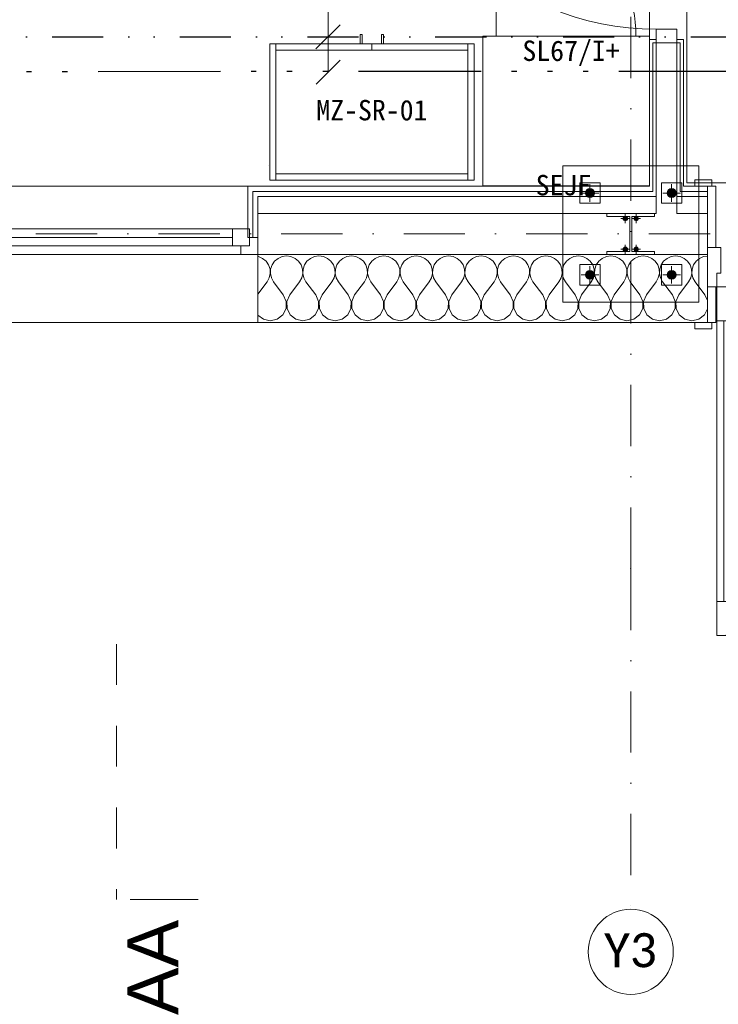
# Model space of a CAD drawing. Header units: centimetres. Extents: x -9388 to 91680, y -1419244 to 50347.
# Tile 67 of 183: x 40179 to 42231, y -712802 to -709911. Entities that reach past the tile are written whole.
import ezdxf
from ezdxf.enums import TextEntityAlignment as Align

# ---------------------------------------------------------------- set-up
doc = ezdxf.new("R2010")
doc.units = ezdxf.units.CM
for name, pattern in [('CENTER', [2, 1.25, -0.25, 0.25, -0.25]), ('ISO14W100', [25.5, 12, -3, 0.5, -3, 0.5, -3, 0.5, -3]), ('KOPISTO BUDYNEK C 09.10.12-PW_WODA$0$DIVIDE', [1.25, 0.5, -0.25, 0, -0.25, 0, -0.25]), ('Kropki i Kreski', [360, 180, -90, 0, -90]), ('Przerywana', [240, 120, -120])]:
    doc.linetypes.add(name, pattern=pattern)
for name, color, linetype in [('! Strefy Powierzchnie', 7, 'Continuous'), ('Drzwi ArchiCAD', 7, 'Continuous'), ('Okna ArchiCADa', 7, 'Continuous'), ('Osie', 7, 'Continuous'), ('Przekroje', 7, 'Continuous')]:
    doc.layers.add(name, color=color, linetype=linetype)
for name, color, linetype, lineweight, true_color in [('! słupy stalowe_Nr_pióra__232', 7, 'Continuous', 13, 0x24a2ff), ('Q_Działka cyrkulacyjna', 7, 'ISO14W100', 30, 0xffc000), ('Q_Działka wody ciepłej', 6, 'KOPISTO BUDYNEK C 09.10.12-PW_WODA$0$DIVIDE', 30, 0xff00ff)]:
    doc.layers.add(name, color=color, linetype=linetype, lineweight=lineweight, true_color=true_color)
for name, color, linetype, lineweight in [('! słupy stalowe_Nr_pióra__7', 7, 'Continuous', 13), ('Drzwi ArchiCAD_Nr_pióra__1', 7, 'Continuous', 13), ('Drzwi ArchiCAD_Nr_pióra__23', 7, 'Continuous', 15), ('Drzwi ArchiCAD_Nr_pióra__3', 7, 'Continuous', 13), ('Drzwi ArchiCAD_Nr_pióra__41', 7, 'Continuous', 15), ('Okna ArchiCADa_Nr_pióra__23', 7, 'Continuous', 15), ('Okna ArchiCADa_Nr_pióra__3', 7, 'Continuous', 13), ('Okna ArchiCADa_Nr_pióra__41', 7, 'Continuous', 15), ('Osie_Nr_pióra__1', 7, 'Continuous', 13), ('Osie_Nr_pióra__4', 7, 'Continuous', 13), ('Osie_Nr_pióra__7', 7, 'Continuous', 13), ('Przekroje_Nr_pióra__5', 7, 'Continuous', 13), ('Q_opisy_średnice_woda', 3, 'Continuous', 9), ('Q_podkład', 8, 'Continuous', 9), ('Wnętrze - umeblowanie_Nr_pióra__1', 7, 'Continuous', 13), ('Wnętrze - umeblowanie_Nr_pióra__101', 7, 'Continuous', 5), ('Ściany wewnętrzne_Nr_pióra__1', 7, 'Continuous', 13), ('Ściany wewnętrzne_Nr_pióra__41', 7, 'Continuous', 15), ('Ściany zewnętrzne_Nr_pióra__1', 7, 'Continuous', 13), ('Ściany zewnętrzne_Nr_pióra__174', 7, 'Continuous', 5), ('Ściany zewnętrzne_Nr_pióra__41', 7, 'Continuous', 15)]:
    doc.layers.add(name, color=color, linetype=linetype, lineweight=lineweight)
doc.styles.add('GENERATED_STYLE_2', font='arial.ttf')
doc.styles.add('GENERATED_STYLE_3', font='calibri.ttf')

# ---------------------------------------------------------------- blocks, each defined once
blk = doc.blocks.new('Standardowy znacznik siatki')
at = {"layer": 'Osie_Nr_pióra__4', "linetype": 'Kropki i Kreski'}
blk.add_line((1000, 0), (17990.8, 0), dxfattribs=at)
at = {"layer": 'Osie_Nr_pióra__1', "style": 'GENERATED_STYLE_3'}
for tag, p in [('AC_MarkerText_1_0', (-125, 4.9)), ('AC_MarkerText_1_1', (19115.8, 4.9))]:
    blk.add_attdef(tag, text='', height=100, rotation=360, dxfattribs=at).set_placement(p, align=Align.MIDDLE_CENTER)
blk = doc.blocks.new('Standardowy znacznik siatki_6')
at = {"layer": 'Osie_Nr_pióra__4', "linetype": 'Kropki i Kreski'}
for q in [(0, 0), (12138.2, 0)]:
    blk.add_line((1000, 0), q, dxfattribs=at)
blk.add_point((1000, 0), dxfattribs=at)
blk.add_point((1000, 0), dxfattribs=at)
at = {"layer": 'Osie_Nr_pióra__7', "linetype": 'Continuous'}
blk.add_circle((-125, 0), 125, dxfattribs=at)
at = {"layer": 'Osie_Nr_pióra__1', "style": 'GENERATED_STYLE_3'}
for tag, p in [('AC_MarkerText_1_0', (-125, 4.9)), ('AC_MarkerText_1_1', (13263.2, 4.9))]:
    blk.add_attdef(tag, text='', height=100, rotation=270, dxfattribs=at).set_placement(p, align=Align.MIDDLE_CENTER)
blk = doc.blocks.new('Płaszczyzna odcinająca_2', base_point=(40808, -700499.7))
at = {"layer": 'Przekroje_Nr_pióra__5', "linetype": 'Przerywana'}
blk.add_line((38334.8, -712539.4), (38183.9, -713274), dxfattribs=at)
at = {"layer": 'Przekroje_Nr_pióra__5', "linetype": 'Continuous'}
blk.add_line((38223.1, -713282.1), (38419, -713322.3), dxfattribs=at)
at = {"layer": 'Przekroje_Nr_pióra__5', "insert": (38349.5, -713369.3), "char_height": 150, "attachment_point": 9, "rotation": 78.3916, "style": 'GENERATED_STYLE_3'}
blk.add_mtext('\\A1;{\\fArial|b0|i0|c238|p38;AA}', dxfattribs=at)
blk = doc.blocks.new('Okno 19')
at = {"layer": 'Okna ArchiCADa_Nr_pióra__23', "color": 8, "linetype": 'Continuous'}
for p, q in [((-450, 0), (-425, 0)), ((-425, 25), (-375, 25)), ((-425, -25), (-425, 25)), ((-425, 0), (-425, -25)), ((-375, 25), (-375, -25)), ((-375, 25), (375, 25)), ((-375, 0), (375, 0)), ((375, -25), (375, 25)), ((375, 25), (425, 25)), ((425, 25), (425, -25)), ((425, -25), (425, 0)), ((425, 0), (450, 0)), ((-425, -25), (-400, -25)), ((-375, -25), (-425, -25)), ((-400, -25), (-400, -50)), ((375, -25), (-375, -25)), ((425, -25), (375, -25)), ((400, -50), (400, -25)), ((400, -25), (425, -25)), ((-400, -50), (-450, -50)), ((450, -50), (400, -50))]:
    blk.add_line(p, q, dxfattribs=at)
at = {"layer": 'Okna ArchiCADa_Nr_pióra__3', "color": 8, "linetype": 'Continuous'}
for p, q in [((-420, 150), (420, 150)), ((-375, 25), (375, 25)), ((400, -50), (-400, -50)), ((-450, -250), (450, -250))]:
    blk.add_line(p, q, dxfattribs=at)
at = {"layer": 'Okna ArchiCADa_Nr_pióra__41', "color": 8, "linetype": 'Continuous'}
for p, q in [((-450, -50), (-450, 0)), ((450, -50), (450, 0))]:
    blk.add_line(p, q, dxfattribs=at)
blk = doc.blocks.new('Drzwi 19')
at = {"layer": 'Drzwi ArchiCAD_Nr_pióra__1', "color": 8, "linetype": 'Continuous'}
for p, q in [((-540, -265), (-540, -215)), ((540, -265), (540, -215)), ((-540, -280), (-540, -265)), ((-540, -295), (-540, -280)), ((540, -280), (540, -265)), ((540, -295), (540, -280)), ((-540, -295), (-577, -295)), ((540, -295), (577, -295))]:
    blk.add_line(p, q, dxfattribs=at)
at = {"layer": 'Drzwi ArchiCAD_Nr_pióra__23', "color": 8, "linetype": 'Continuous'}
for p, q in [((-512, 0), (-540, 0)), ((-540, 0), (-540, -115)), ((-512, -40), (-512, 0)), ((540, 0), (512, 0)), ((512, 0), (512, -40)), ((540, -115), (540, 0)), ((-500, -40), (-512, -40)), ((-500, -115), (-500, -40)), ((512, -40), (500, -40)), ((500, -40), (500, -115)), ((-540, -115), (-500, -115)), ((500, -115), (540, -115))]:
    blk.add_line(p, q, dxfattribs=at)
at = {"layer": 'Drzwi ArchiCAD_Nr_pióra__3', "color": 8, "linetype": 'Continuous'}
for p, q in [((472, 924), (472, 1024)), ((472, 1024), (512, 1024)), ((512, 1024), (512, 924)), ((472, 924), (492, 924)), ((472, 100), (472, 924)), ((512, 924), (472, 924)), ((492, 924), (512, 924)), ((492, 100), (492, 924)), ((492, 924), (492, 100)), ((492, 924), (492, 100)), ((512, 924), (512, 100)), ((-527, 124), (-577, 124)), ((-577, 124), (-577, 105)), ((-527, 105), (-527, 124)), ((577, 124), (527, 124)), ((527, 124), (527, 105)), ((577, 105), (577, 124)), ((-577, 105), (-527, 105)), ((-515, 105), (-540, 105)), ((-540, 105), (-540, 0)), ((-515, 0), (-515, 105)), ((492, 100), (472, 100)), ((472, 0), (472, 100)), ((472, 100), (512, 100)), ((512, 100), (492, 100)), ((512, 100), (512, 0)), ((540, 105), (515, 105)), ((515, 105), (515, 0)), ((527, 105), (577, 105)), ((540, 0), (540, 105)), ((-540, 0), (-515, 0)), ((512, 0), (472, 0)), ((515, 0), (540, 0)), ((-515, -115), (-540, -115)), ((-540, -115), (-540, -295)), ((-515, -295), (-515, -115)), ((540, -115), (515, -115)), ((515, -115), (515, -295)), ((540, -295), (540, -115)), ((-527, -295), (-577, -295)), ((-577, -295), (-577, -314)), ((-577, -314), (-527, -314)), ((-540, -295), (-515, -295)), ((-527, -314), (-527, -295)), ((515, -295), (540, -295)), ((577, -295), (527, -295)), ((527, -295), (527, -314)), ((527, -314), (577, -314)), ((577, -314), (577, -295))]:
    blk.add_line(p, q, dxfattribs=at)
blk.add_arc((512, 0), 1024, 90, 180, dxfattribs=at)
at = {"layer": 'Drzwi ArchiCAD_Nr_pióra__41', "color": 8, "linetype": 'Continuous'}
for p, q in [((-540, 105), (-577, 105)), ((-540, 0), (-540, 105)), ((540, 0), (540, 105)), ((540, 105), (577, 105)), ((-540, -95), (-540, 0)), ((540, -95), (540, 0)), ((-540, -115), (-540, -95)), ((-540, -215), (-540, -115)), ((540, -115), (540, -95)), ((540, -215), (540, -115))]:
    blk.add_line(p, q, dxfattribs=at)
blk = doc.blocks.new('Drzwi 19_9')
at = {"layer": 'Drzwi ArchiCAD_Nr_pióra__23', "color": 8, "linetype": 'Continuous'}
for p, q in [((-400, 0), (-440, 0)), ((-440, 0), (-440, -60)), ((-400, -60), (-400, 0)), ((440, 0), (400, 0)), ((400, 0), (400, -60)), ((440, -60), (440, 0)), ((-440, -60), (-400, -60)), ((400, -60), (440, -60))]:
    blk.add_line(p, q, dxfattribs=at)
at = {"layer": 'Drzwi ArchiCAD_Nr_pióra__3', "color": 8, "linetype": 'Continuous'}
for p, q in [((360, 0), (360, 800)), ((360, 800), (400, 800)), ((400, 800), (400, 0)), ((400, 0), (360, 0))]:
    blk.add_line(p, q, dxfattribs=at)
blk.add_arc((400, 0), 800, 90, 180, dxfattribs=at)
at = {"layer": 'Drzwi ArchiCAD_Nr_pióra__41', "color": 8, "linetype": 'Continuous'}
for p, q in [((-440, -60), (-440, 0)), ((440, -60), (440, 0))]:
    blk.add_line(p, q, dxfattribs=at)
blk = doc.blocks.new('PAB.01_RZUT PRZYZIEMIA')
at = {"layer": '! słupy stalowe_Nr_pióra__7', "linetype": 'Continuous'}
for points in [[(41867, -710420.3, 1), (41841, -710420.3, 1)], [(41867, -710420.3, 1), (41841, -710420.3, 1)], [(42107, -710420.3, 1), (42081, -710420.3, 1)], [(42107, -710420.3, 1), (42081, -710420.3, 1)], [(41964.5, -710495.3, 1), (41951.5, -710495.3, 1)], [(41964.5, -710495.3, 1), (41951.5, -710495.3, 1)], [(41996.5, -710495.3, 1), (41983.5, -710495.3, 1)], [(41996.5, -710495.3, 1), (41983.5, -710495.3, 1)], [(41964.5, -710585.3, 1), (41951.5, -710585.3, 1)], [(41964.5, -710585.3, 1), (41951.5, -710585.3, 1)], [(41996.5, -710585.3, 1), (41983.5, -710585.3, 1)], [(41996.5, -710585.3, 1), (41983.5, -710585.3, 1)], [(41867, -710660.3, 1), (41841, -710660.3, 1)], [(41867, -710660.3, 1), (41841, -710660.3, 1)], [(42107, -710660.3, 1), (42081, -710660.3, 1)], [(42107, -710660.3, 1), (42081, -710660.3, 1)]]:
    blk.add_hatch(color=8, dxfattribs=at).paths.add_polyline_path(points)
at = {"layer": '! Strefy Powierzchnie', "color": 8, "linetype": 'Continuous', "lineweight": 0, "flags": 128}
for points in [[(42139, -704614.2), (42139, -710390.3), (43599, -710390.3), (43599, -708777.6), (43504, -708777.6), (43504, -708187.3), (43504, -706869.3), (43504, -706759.3), (45374, -706759.3), (45374, -704614.2)], [(39509, -707968.4), (39509, -710400.3), (42029, -710400.3), (42029, -708999.7), (41158.5, -708999.3), (41159, -707969.2)]]:
    blk.add_lwpolyline(points, close=True, dxfattribs=at)
at = {"layer": '! słupy stalowe_Nr_pióra__232', "color": 8, "linetype": 'Continuous'}
for p, q in [((40910.6, -710340.3), (40910.7, -710340.3)), ((41774, -710340.3), (41774.1, -710340.3)), ((42174, -710340.3), (41774, -710340.3)), ((41774, -710340.3), (41774, -710740.3)), ((42174, -710740.3), (42174, -710340.3)), ((41884, -710390.3), (41824, -710390.3)), ((41824, -710390.3), (41824, -710450.3)), ((41884, -710450.3), (41884, -710390.3)), ((42124, -710390.3), (42064, -710390.3)), ((42064, -710390.3), (42064, -710450.3)), ((42124, -710450.3), (42124, -710390.3)), ((41842.9, -710415.5), (41842, -710420)), ((41842.9, -710415.7), (41842, -710420.3)), ((41842, -710420), (41842, -710425.3)), ((41842, -710420.3), (41842.9, -710424.9)), ((41845.5, -710411.6), (41842.9, -710415.5)), ((41845.5, -710411.8), (41842.9, -710415.7)), ((41849.4, -710409), (41845.5, -710411.6)), ((41849.4, -710409.2), (41845.5, -710411.8)), ((41854, -710408), (41849.4, -710409)), ((41854, -710408.3), (41849.4, -710409.2)), ((41858.6, -710409), (41854, -710408)), ((41858.6, -710409.2), (41854, -710408.3)), ((41854, -710420.3), (41854.1, -710420.3)), ((41854, -710420.3), (41854.1, -710420.3)), ((41854, -710420.3), (41854.1, -710420.3)), ((41854, -710420.3), (41854.1, -710420.3)), ((41862.5, -710411.6), (41858.6, -710409)), ((41862.5, -710411.8), (41858.6, -710409.2)), ((41865.1, -710415.5), (41862.5, -710411.6)), ((41865.1, -710415.7), (41862.5, -710411.8)), ((41866, -710420), (41865.1, -710415.5)), ((41866, -710420.3), (41865.1, -710415.7)), ((41865.1, -710424.9), (41866, -710420.3)), ((41866, -710425.3), (41866, -710420)), ((41974, -710410.3), (41974.1, -710410.3)), ((41974, -710410.3), (41974.1, -710410.3)), ((42082.9, -710415.5), (42082, -710420)), ((42082.9, -710415.7), (42082, -710420.3)), ((42082, -710420), (42082, -710425.3)), ((42082, -710420.3), (42082.9, -710424.9)), ((42085.5, -710411.6), (42082.9, -710415.5)), ((42085.5, -710411.8), (42082.9, -710415.7)), ((42089.4, -710409), (42085.5, -710411.6)), ((42089.4, -710409.2), (42085.5, -710411.8)), ((42094, -710408), (42089.4, -710409)), ((42094, -710408.3), (42089.4, -710409.2)), ((42098.6, -710409), (42094, -710408)), ((42098.6, -710409.2), (42094, -710408.3)), ((42094, -710420.3), (42094.1, -710420.3)), ((42094, -710420.3), (42094.1, -710420.3)), ((42102.5, -710411.6), (42098.6, -710409)), ((42102.5, -710411.8), (42098.6, -710409.2)), ((42105.1, -710415.5), (42102.5, -710411.6)), ((42105.1, -710415.7), (42102.5, -710411.8)), ((42106, -710420), (42105.1, -710415.5)), ((42106, -710420.3), (42105.1, -710415.7)), ((42105.1, -710424.9), (42106, -710420.3)), ((42106, -710425.3), (42106, -710420)), ((41824, -710450.3), (41884, -710450.3)), ((41842.9, -710424.9), (41845.5, -710428.8)), ((41845.5, -710428.8), (41849.4, -710431.4)), ((41849.4, -710431.4), (41854, -710432.3)), ((41854, -710432.3), (41858.6, -710431.4)), ((41858.6, -710431.4), (41862.5, -710428.8)), ((41862.5, -710428.8), (41865.1, -710424.9)), ((42064, -710450.3), (42124, -710450.3)), ((42082.9, -710424.9), (42085.5, -710428.8)), ((42085.5, -710428.8), (42089.4, -710431.4)), ((42089.4, -710431.4), (42094, -710432.3)), ((42094, -710432.3), (42098.6, -710431.4)), ((42098.6, -710431.4), (42102.5, -710428.8)), ((42102.5, -710428.8), (42105.1, -710424.9)), ((41884, -710630.3), (41824, -710630.3)), ((41824, -710630.3), (41824, -710690.3)), ((41845.5, -710651.3), (41842.9, -710655.2)), ((41849.4, -710648.7), (41845.5, -710651.3)), ((41854, -710647.8), (41849.4, -710648.7)), ((41858.6, -710648.7), (41854, -710647.8)), ((41862.5, -710651.3), (41858.6, -710648.7)), ((41865.1, -710655.2), (41862.5, -710651.3)), ((41884, -710690.3), (41884, -710630.3)), ((42124, -710630.3), (42064, -710630.3)), ((42064, -710630.3), (42064, -710690.3)), ((42085.5, -710651.3), (42082.9, -710655.2)), ((42089.4, -710648.7), (42085.5, -710651.3)), ((42094, -710647.8), (42089.4, -710648.7)), ((42098.6, -710648.7), (42094, -710647.8)), ((42102.5, -710651.3), (42098.6, -710648.7)), ((42105.1, -710655.2), (42102.5, -710651.3)), ((42124, -710690.3), (42124, -710630.3)), ((41842.9, -710655.2), (41842, -710659.8)), ((41842, -710655.3), (41842, -710660)), ((41842, -710659.8), (41842.9, -710664.4)), ((41842.9, -710664.4), (41842, -710659.8)), ((41842, -710660), (41842.9, -710664.6)), ((41842.9, -710664.4), (41845.5, -710668.3)), ((41842.9, -710664.6), (41845.5, -710668.5)), ((41845.5, -710668.3), (41849.4, -710670.9)), ((41845.5, -710668.5), (41849.4, -710671.1)), ((41849.4, -710670.9), (41854, -710671.8)), ((41849.4, -710671.1), (41854, -710672)), ((41854, -710660.3), (41854.1, -710660.3)), ((41854, -710660.3), (41854.1, -710660.3)), ((41854, -710671.8), (41858.6, -710670.9)), ((41854, -710672), (41858.6, -710671.1)), ((41858.6, -710670.9), (41862.5, -710668.3)), ((41858.6, -710671.1), (41862.5, -710668.5)), ((41862.5, -710668.3), (41865.1, -710664.4)), ((41862.5, -710668.5), (41865.1, -710664.6)), ((41866, -710659.8), (41865.1, -710655.2)), ((41865.1, -710664.4), (41866, -710659.8)), ((41865.1, -710664.6), (41866, -710660)), ((41866, -710660), (41866, -710655.3)), ((42082.9, -710655.2), (42082, -710659.8)), ((42082, -710655.3), (42082, -710660)), ((42082, -710659.8), (42082.9, -710664.4)), ((42082.9, -710664.4), (42082, -710659.8)), ((42082, -710660), (42082.9, -710664.6)), ((42082.9, -710664.4), (42085.5, -710668.3)), ((42085.5, -710668.3), (42082.9, -710664.4)), ((42082.9, -710664.6), (42085.5, -710668.5)), ((42085.5, -710668.3), (42089.4, -710670.9)), ((42085.5, -710668.5), (42089.4, -710671.1)), ((42089.4, -710670.9), (42094, -710671.8)), ((42089.4, -710671.1), (42094, -710672)), ((42094, -710671.8), (42098.6, -710670.9)), ((42094, -710672), (42098.6, -710671.1)), ((42098.6, -710670.9), (42102.5, -710668.3)), ((42098.6, -710671.1), (42102.5, -710668.5)), ((42102.5, -710668.3), (42105.1, -710664.4)), ((42102.5, -710668.5), (42105.1, -710664.6)), ((42106, -710659.8), (42105.1, -710655.2)), ((42105.1, -710664.4), (42106, -710659.8)), ((42105.1, -710664.6), (42106, -710660)), ((42106, -710660), (42106, -710655.3)), ((41824, -710690.3), (41884, -710690.3)), ((42064, -710690.3), (42124, -710690.3)), ((41774, -710740.3), (41774.1, -710740.3)), ((41774, -710740.3), (41774.1, -710740.3)), ((41774, -710740.3), (41774.1, -710740.3)), ((41774, -710740.3), (42174, -710740.3)), ((42174, -710740.3), (42174.1, -710740.3)), ((42174, -710740.3), (42174.1, -710740.3))]:
    blk.add_line(p, q, dxfattribs=at)
at = {"layer": '! słupy stalowe_Nr_pióra__232', "color": 8, "linetype": 'CENTER'}
for p, q in [((41854, -710446.3), (41854, -710394.3)), ((42094, -710446.3), (42094, -710394.3)), ((41828, -710420.3), (41880, -710420.3)), ((42068, -710420.3), (42120, -710420.3)), ((41945, -710495.3), (41971, -710495.3)), ((41958, -710508.3), (41958, -710482.3)), ((41977, -710495.3), (42003, -710495.3)), ((41990, -710508.3), (41990, -710482.3)), ((41945, -710585.3), (41971, -710585.3)), ((41958, -710598.3), (41958, -710572.3)), ((41977, -710585.3), (42003, -710585.3)), ((41990, -710598.3), (41990, -710572.3)), ((41854, -710686.3), (41854, -710634.3)), ((42094, -710686.3), (42094, -710634.3)), ((41828, -710660.3), (41880, -710660.3)), ((42068, -710660.3), (42120, -710660.3))]:
    blk.add_line(p, q, dxfattribs=at)
at = {"layer": '! słupy stalowe_Nr_pióra__232', "color": 8, "linetype": 'Continuous', "flags": 128}
blk.add_lwpolyline([(42044, -710600.4), (41904, -710600.4), (41904, -710591.9), (41971.3, -710591.9), (41971.3, -710488.9), (41904, -710488.9), (41904, -710480.4), (42044, -710480.4), (42044, -710488.9), (41976.8, -710488.9), (41976.8, -710591.9), (42044, -710591.9)], close=True, dxfattribs=at)
at = {"layer": '! słupy stalowe_Nr_pióra__232', "color": 8, "linetype": 'Continuous'}
for centre, radius in [((41854, -710420.3), 13), ((42094, -710420.3), 13), ((41958, -710495.3), 6.5), ((41990, -710495.3), 6.5), ((41958, -710585.3), 6.5), ((41990, -710585.3), 6.5), ((41854, -710660.3), 13), ((42094, -710660.3), 13)]:
    blk.add_circle(centre, radius, dxfattribs=at)
at = {"layer": 'Wnętrze - umeblowanie_Nr_pióra__101', "color": 8, "linetype": 'Continuous'}
for p, q in [((41495.6, -710364.3), (40931.6, -710364.3)), ((41513.6, -710382.3), (40913.6, -710382.3))]:
    blk.add_line(p, q, dxfattribs=at)
at = {"layer": 'Wnętrze - umeblowanie_Nr_pióra__101', "color": 8, "linetype": 'Continuous', "flags": 128}
blk.add_lwpolyline([(41579, -709959.3), (41579, -709549.3, -0.414214), (41989, -709959.3)], format="xyb", dxfattribs=at)
for points in [[(41185.2, -709982.3), (41185.2, -709954.4), (41179.2, -709954.4), (41179.2, -709982.3)], [(41241.9, -709982.3), (41241.9, -709954.4), (41248, -709954.4), (41248, -709982.3)], [(41539, -710399.3), (42029, -710399.3), (42029, -709959.3), (41539, -709959.3)], [(40913.6, -710382.3), (40913.6, -709982.3), (40931.6, -709982.3), (40931.6, -710382.3)], [(41213.6, -710000.3), (40931.6, -710000.3), (40931.6, -709982.3), (41213.6, -709982.3)], [(41495.6, -710000.3), (41213.6, -710000.3), (41213.6, -709982.3), (41495.6, -709982.3)], [(41495.6, -710382.3), (41495.6, -709982.3), (41513.6, -709982.3), (41513.6, -710382.3)]]:
    blk.add_lwpolyline(points, close=True, dxfattribs=at)
at = {"layer": 'Ściany wewnętrzne_Nr_pióra__1', "color": 8, "linetype": 'Continuous'}
for p, q in [((42049, -709969.3), (42029, -709969.3)), ((42029, -709979.3), (42029, -709969.3)), ((42039, -709979.3), (42039, -710400.3)), ((42039, -709979.3), (42049, -709979.3)), ((42049, -709979.3), (42049, -709969.3)), ((42109, -709969.3), (42129, -709969.3)), ((42109, -709979.3), (42109, -709969.3)), ((42119, -709979.3), (42109, -709979.3)), ((42119, -710400.3), (42119, -709979.3)), ((42129, -709979.3), (42129, -709969.3))]:
    blk.add_line(p, q, dxfattribs=at)
at = {"layer": 'Ściany wewnętrzne_Nr_pióra__1', "color": 8, "linetype": 'Continuous', "flags": 128}
for points in [[(42029, -709979.3), (42029, -710400.3)], [(42129, -710400.3), (42129, -709979.3)]]:
    blk.add_lwpolyline(points, dxfattribs=at)
at = {"layer": 'Ściany wewnętrzne_Nr_pióra__41', "color": 8, "linetype": 'Continuous'}
for p, q in [((42049, -709979.3), (42049, -710400.3)), ((42109, -709979.3), (42049, -709979.3)), ((42109, -710400.3), (42109, -709979.3))]:
    blk.add_line(p, q, dxfattribs=at)
at = {"layer": 'Ściany zewnętrzne_Nr_pióra__1', "color": 8, "linetype": 'Continuous'}
for p, q in [((40849, -710550.3), (40849, -710400.3)), ((40879, -710400.3), (40849, -710400.3)), ((42039, -710400.3), (42039, -710415.3)), ((42119, -710415.3), (42119, -710400.3)), ((42199, -710400.3), (42162, -710400.3)), ((42199, -710400.3), (42199, -710415.3)), ((42199, -710400.3), (42199, -710415.3)), ((42199, -710415.3), (42199, -710430.3)), ((42199, -710415.3), (42199, -710430.3)), ((42199, -710430.3), (42199, -710480.3)), ((42199, -710430.3), (42199, -710480.3)), ((40864, -710550.3), (40849, -710550.3)), ((40879, -710550.3), (40864, -710550.3))]:
    blk.add_line(p, q, dxfattribs=at)
at = {"layer": 'Ściany zewnętrzne_Nr_pióra__1', "color": 8, "linetype": 'Continuous', "flags": 128}
for points in [[(42029, -710400.3), (40879, -710400.3)], [(42199, -710400.3), (42129, -710400.3)]]:
    blk.add_lwpolyline(points, dxfattribs=at)
at = {"layer": 'Ściany zewnętrzne_Nr_pióra__174', "color": 8, "linetype": 'Continuous'}
for p, q in [((40880.6, -710606.9), (40879, -710606.6)), ((40892.7, -710612.2), (40880.6, -710606.9)), ((40902.8, -710620.5), (40892.7, -710612.2)), ((40910.2, -710631.4), (40902.8, -710620.5)), ((40927.7, -710620.5), (40920.3, -710631.4)), ((40937.8, -710612.2), (40927.7, -710620.5)), ((40949.8, -710606.9), (40937.8, -710612.2)), ((40962.9, -710605), (40949.8, -710606.9)), ((40975.9, -710606.9), (40962.9, -710605)), ((40987.9, -710612.2), (40975.9, -710606.9)), ((40998, -710620.5), (40987.9, -710612.2)), ((41005.4, -710631.4), (40998, -710620.5)), ((41022.9, -710620.5), (41015.5, -710631.4)), ((41033.1, -710612.2), (41022.9, -710620.5)), ((41045.1, -710606.9), (41033.1, -710612.2)), ((41058.1, -710605), (41045.1, -710606.9)), ((41071.1, -710606.9), (41058.1, -710605)), ((41083.1, -710612.2), (41071.1, -710606.9)), ((41093.2, -710620.5), (41083.1, -710612.2)), ((41100.7, -710631.4), (41093.2, -710620.5)), ((41118.2, -710620.5), (41110.7, -710631.4)), ((41128.3, -710612.2), (41118.2, -710620.5)), ((41140.3, -710606.9), (41128.3, -710612.2)), ((41153.3, -710605), (41140.3, -710606.9)), ((41166.3, -710606.9), (41153.3, -710605)), ((41178.4, -710612.2), (41166.3, -710606.9)), ((41188.5, -710620.5), (41178.4, -710612.2)), ((41195.9, -710631.4), (41188.5, -710620.5)), ((41213.4, -710620.5), (41206, -710631.4)), ((41223.5, -710612.2), (41213.4, -710620.5)), ((41235.6, -710606.9), (41223.5, -710612.2)), ((41248.6, -710605), (41235.6, -710606.9)), ((41261.6, -710606.9), (41248.6, -710605)), ((41273.6, -710612.2), (41261.6, -710606.9)), ((41283.7, -710620.5), (41273.6, -710612.2)), ((41291.2, -710631.4), (41283.7, -710620.5)), ((41308.7, -710620.5), (41301.2, -710631.4)), ((41318.8, -710612.2), (41308.7, -710620.5)), ((41330.8, -710606.9), (41318.8, -710612.2)), ((41343.8, -710605), (41330.8, -710606.9)), ((41356.8, -710606.9), (41343.8, -710605)), ((41368.8, -710612.2), (41356.8, -710606.9)), ((41379, -710620.5), (41368.8, -710612.2)), ((41386.4, -710631.4), (41379, -710620.5)), ((41403.9, -710620.5), (41396.5, -710631.4)), ((41414, -710612.2), (41403.9, -710620.5)), ((41426, -710606.9), (41414, -710612.2)), ((41439, -710605), (41426, -710606.9)), ((41452.1, -710606.9), (41439, -710605)), ((41464.1, -710612.2), (41452.1, -710606.9)), ((41474.2, -710620.5), (41464.1, -710612.2)), ((41481.6, -710631.4), (41474.2, -710620.5)), ((41499.1, -710620.5), (41491.7, -710631.4)), ((41509.2, -710612.2), (41499.1, -710620.5)), ((41521.3, -710606.9), (41509.2, -710612.2)), ((41534.3, -710605), (41521.3, -710606.9)), ((41547.3, -710606.9), (41534.3, -710605)), ((41559.3, -710612.2), (41547.3, -710606.9)), ((41569.4, -710620.5), (41559.3, -710612.2)), ((41576.9, -710631.4), (41569.4, -710620.5)), ((41594.4, -710620.5), (41586.9, -710631.4)), ((41604.5, -710612.2), (41594.4, -710620.5)), ((41616.5, -710606.9), (41604.5, -710612.2)), ((41629.5, -710605), (41616.5, -710606.9)), ((41642.5, -710606.9), (41629.5, -710605)), ((41654.6, -710612.2), (41642.5, -710606.9)), ((41664.7, -710620.5), (41654.6, -710612.2)), ((41672.1, -710631.4), (41664.7, -710620.5)), ((41689.6, -710620.5), (41682.2, -710631.4)), ((41699.7, -710612.2), (41689.6, -710620.5)), ((41711.7, -710606.9), (41699.7, -710612.2)), ((41724.8, -710605), (41711.7, -710606.9)), ((41737.8, -710606.9), (41724.8, -710605)), ((41749.8, -710612.2), (41737.8, -710606.9)), ((41759.9, -710620.5), (41749.8, -710612.2)), ((41767.4, -710631.4), (41759.9, -710620.5)), ((41784.8, -710620.5), (41777.4, -710631.4)), ((41795, -710612.2), (41784.8, -710620.5)), ((41807, -710606.9), (41795, -710612.2)), ((41820, -710605), (41807, -710606.9)), ((41833, -710606.9), (41820, -710605)), ((41845, -710612.2), (41833, -710606.9)), ((41855.1, -710620.5), (41845, -710612.2)), ((41862.6, -710631.4), (41855.1, -710620.5)), ((41880.1, -710620.5), (41872.6, -710631.4)), ((41890.2, -710612.2), (41880.1, -710620.5)), ((41902.2, -710606.9), (41890.2, -710612.2)), ((41915.2, -710605), (41902.2, -710606.9)), ((41928.2, -710606.9), (41915.2, -710605)), ((41940.3, -710612.2), (41928.2, -710606.9)), ((41950.4, -710620.5), (41940.3, -710612.2)), ((41957.8, -710631.4), (41950.4, -710620.5)), ((41975.3, -710620.5), (41967.9, -710631.4)), ((41985.4, -710612.2), (41975.3, -710620.5)), ((41997.5, -710606.9), (41985.4, -710612.2)), ((42010.5, -710605), (41997.5, -710606.9)), ((42023.5, -710606.9), (42010.5, -710605)), ((42035.5, -710612.2), (42023.5, -710606.9)), ((42045.6, -710620.5), (42035.5, -710612.2)), ((42053.1, -710631.4), (42045.6, -710620.5)), ((42070.6, -710620.5), (42063.1, -710631.4)), ((42080.7, -710612.2), (42070.6, -710620.5)), ((42092.7, -710606.9), (42080.7, -710612.2)), ((42105.7, -710605), (42092.7, -710606.9)), ((42118.7, -710606.9), (42105.7, -710605)), ((42130.7, -710612.2), (42118.7, -710606.9)), ((42140.9, -710620.5), (42130.7, -710612.2)), ((42148.3, -710631.4), (42140.9, -710620.5)), ((42165.8, -710620.5), (42158.4, -710631.4)), ((42175.9, -710612.2), (42165.8, -710620.5)), ((42187.9, -710606.9), (42175.9, -710612.2)), ((42199, -710605.3), (42187.9, -710606.9)), ((40914.4, -710643.8), (40910.2, -710631.4)), ((40915, -710656.9), (40914.4, -710643.8)), ((40916.1, -710643.8), (40915.4, -710656.9)), ((40920.3, -710631.4), (40916.1, -710643.8)), ((41009.6, -710643.8), (41005.4, -710631.4)), ((41010.3, -710656.9), (41009.6, -710643.8)), ((41011.3, -710643.8), (41010.7, -710656.9)), ((41015.5, -710631.4), (41011.3, -710643.8)), ((41104.9, -710643.8), (41100.7, -710631.4)), ((41105.5, -710656.9), (41104.9, -710643.8)), ((41106.5, -710643.8), (41105.9, -710656.9)), ((41110.7, -710631.4), (41106.5, -710643.8)), ((41200.1, -710643.8), (41195.9, -710631.4)), ((41200.8, -710656.9), (41200.1, -710643.8)), ((41201.8, -710643.8), (41201.1, -710656.9)), ((41206, -710631.4), (41201.8, -710643.8)), ((41295.4, -710643.8), (41291.2, -710631.4)), ((41296, -710656.9), (41295.4, -710643.8)), ((41297, -710643.8), (41296.4, -710656.9)), ((41301.2, -710631.4), (41297, -710643.8)), ((41390.6, -710643.8), (41386.4, -710631.4)), ((41391.2, -710656.9), (41390.6, -710643.8)), ((41392.3, -710643.8), (41391.6, -710656.9)), ((41396.5, -710631.4), (41392.3, -710643.8)), ((41485.8, -710643.8), (41481.6, -710631.4)), ((41486.5, -710656.9), (41485.8, -710643.8)), ((41487.5, -710643.8), (41486.9, -710656.9)), ((41491.7, -710631.4), (41487.5, -710643.8)), ((41581.1, -710643.8), (41576.9, -710631.4)), ((41581.7, -710656.9), (41581.1, -710643.8)), ((41582.7, -710643.8), (41582.1, -710656.9)), ((41586.9, -710631.4), (41582.7, -710643.8)), ((41676.3, -710643.8), (41672.1, -710631.4)), ((41676.9, -710656.9), (41676.3, -710643.8)), ((41678, -710643.8), (41677.3, -710656.9)), ((41682.2, -710631.4), (41678, -710643.8)), ((41771.5, -710643.8), (41767.4, -710631.4)), ((41772.2, -710656.9), (41771.5, -710643.8)), ((41773.2, -710643.8), (41772.6, -710656.9)), ((41777.4, -710631.4), (41773.2, -710643.8)), ((41866.8, -710643.8), (41862.6, -710631.4)), ((41867.4, -710656.9), (41866.8, -710643.8)), ((41868.4, -710643.8), (41867.8, -710656.9)), ((41872.6, -710631.4), (41868.4, -710643.8)), ((41962, -710643.8), (41957.8, -710631.4)), ((41962.7, -710656.9), (41962, -710643.8)), ((41963.7, -710643.8), (41963, -710656.9)), ((41967.9, -710631.4), (41963.7, -710643.8)), ((42057.3, -710643.8), (42053.1, -710631.4)), ((42057.9, -710656.9), (42057.3, -710643.8)), ((42058.9, -710643.8), (42058.3, -710656.9)), ((42063.1, -710631.4), (42058.9, -710643.8)), ((42152.5, -710643.8), (42148.3, -710631.4)), ((42153.1, -710656.9), (42152.5, -710643.8)), ((42154.2, -710643.8), (42153.5, -710656.9)), ((42158.4, -710631.4), (42154.2, -710643.8)), ((40879, -710716.8), (40905.7, -710681.2)), ((40905.7, -710681.2), (40912.1, -710669.7)), ((40912.1, -710669.7), (40915, -710656.9)), ((40915.4, -710656.9), (40918.4, -710669.7)), ((40918.4, -710669.7), (40924.8, -710681.2)), ((40953.3, -710719.3), (40924.8, -710681.2)), ((40972.4, -710719.3), (41000.9, -710681.2)), ((41000.9, -710681.2), (41007.3, -710669.7)), ((41007.3, -710669.7), (41010.3, -710656.9)), ((41010.7, -710656.9), (41013.6, -710669.7)), ((41013.6, -710669.7), (41020, -710681.2)), ((41048.6, -710719.3), (41020, -710681.2)), ((41067.6, -710719.3), (41096.2, -710681.2)), ((41096.2, -710681.2), (41102.5, -710669.7)), ((41102.5, -710669.7), (41105.5, -710656.9)), ((41105.9, -710656.9), (41108.9, -710669.7)), ((41108.9, -710669.7), (41115.2, -710681.2)), ((41143.8, -710719.3), (41115.2, -710681.2)), ((41162.9, -710719.3), (41191.4, -710681.2)), ((41191.4, -710681.2), (41197.8, -710669.7)), ((41197.8, -710669.7), (41200.8, -710656.9)), ((41201.1, -710656.9), (41204.1, -710669.7)), ((41204.1, -710669.7), (41210.5, -710681.2)), ((41239, -710719.3), (41210.5, -710681.2)), ((41258.1, -710719.3), (41286.7, -710681.2)), ((41286.7, -710681.2), (41293, -710669.7)), ((41293, -710669.7), (41296, -710656.9)), ((41296.4, -710656.9), (41299.4, -710669.7)), ((41299.4, -710669.7), (41305.7, -710681.2)), ((41334.3, -710719.3), (41305.7, -710681.2)), ((41353.3, -710719.3), (41381.9, -710681.2)), ((41381.9, -710681.2), (41388.3, -710669.7)), ((41388.3, -710669.7), (41391.2, -710656.9)), ((41391.6, -710656.9), (41394.6, -710669.7)), ((41394.6, -710669.7), (41400.9, -710681.2)), ((41429.5, -710719.3), (41400.9, -710681.2)), ((41448.6, -710719.3), (41477.1, -710681.2)), ((41477.1, -710681.2), (41483.5, -710669.7)), ((41483.5, -710669.7), (41486.5, -710656.9)), ((41486.9, -710656.9), (41489.8, -710669.7)), ((41489.8, -710669.7), (41496.2, -710681.2)), ((41524.8, -710719.3), (41496.2, -710681.2)), ((41543.8, -710719.3), (41572.4, -710681.2)), ((41572.4, -710681.2), (41578.7, -710669.7)), ((41578.7, -710669.7), (41581.7, -710656.9)), ((41582.1, -710656.9), (41585.1, -710669.7)), ((41585.1, -710669.7), (41591.4, -710681.2)), ((41620, -710719.3), (41591.4, -710681.2)), ((41639, -710719.3), (41667.6, -710681.2)), ((41667.6, -710681.2), (41674, -710669.7)), ((41674, -710669.7), (41676.9, -710656.9)), ((41677.3, -710656.9), (41680.3, -710669.7)), ((41680.3, -710669.7), (41686.7, -710681.2)), ((41715.2, -710719.3), (41686.7, -710681.2)), ((41734.3, -710719.3), (41762.9, -710681.2)), ((41762.9, -710681.2), (41769.2, -710669.7)), ((41769.2, -710669.7), (41772.2, -710656.9)), ((41772.6, -710656.9), (41775.5, -710669.7)), ((41775.5, -710669.7), (41781.9, -710681.2)), ((41810.5, -710719.3), (41781.9, -710681.2)), ((41829.5, -710719.3), (41858.1, -710681.2)), ((41858.1, -710681.2), (41864.4, -710669.7)), ((41864.4, -710669.7), (41867.4, -710656.9)), ((41867.8, -710656.9), (41870.8, -710669.7)), ((41870.8, -710669.7), (41877.1, -710681.2)), ((41905.7, -710719.3), (41877.1, -710681.2)), ((41924.8, -710719.3), (41953.3, -710681.2)), ((41953.3, -710681.2), (41959.7, -710669.7)), ((41959.7, -710669.7), (41962.7, -710656.9)), ((41963, -710656.9), (41966, -710669.7)), ((41966, -710669.7), (41972.4, -710681.2)), ((42000.9, -710719.3), (41972.4, -710681.2)), ((42020, -710719.3), (42048.6, -710681.2)), ((42048.6, -710681.2), (42054.9, -710669.7)), ((42054.9, -710669.7), (42057.9, -710656.9)), ((42058.3, -710656.9), (42061.3, -710669.7)), ((42061.3, -710669.7), (42067.6, -710681.2)), ((42096.2, -710719.3), (42067.6, -710681.2)), ((42115.2, -710719.3), (42143.8, -710681.2)), ((42143.8, -710681.2), (42150.2, -710669.7)), ((42150.2, -710669.7), (42153.1, -710656.9)), ((42153.5, -710656.9), (42156.5, -710669.7)), ((42156.5, -710669.7), (42162.9, -710681.2)), ((42191.4, -710719.3), (42162.9, -710681.2)), ((40961.9, -710738.4), (40953.3, -710719.3)), ((40961.5, -710759.3), (40961.9, -710738.4)), ((40972.4, -710719.3), (40963.8, -710738.4)), ((40963.8, -710738.4), (40964.2, -710759.3)), ((41057.1, -710738.4), (41048.6, -710719.3)), ((41056.7, -710759.3), (41057.1, -710738.4)), ((41067.6, -710719.3), (41059, -710738.4)), ((41059, -710738.4), (41059.5, -710759.3)), ((41152.4, -710738.4), (41143.8, -710719.3)), ((41151.9, -710759.3), (41152.4, -710738.4)), ((41162.9, -710719.3), (41154.3, -710738.4)), ((41154.3, -710738.4), (41154.7, -710759.3)), ((41247.6, -710738.4), (41239, -710719.3)), ((41247.2, -710759.3), (41247.6, -710738.4)), ((41258.1, -710719.3), (41249.5, -710738.4)), ((41249.5, -710738.4), (41250, -710759.3)), ((41342.9, -710738.4), (41334.3, -710719.3)), ((41342.4, -710759.3), (41342.9, -710738.4)), ((41353.3, -710719.3), (41344.8, -710738.4)), ((41344.8, -710738.4), (41345.2, -710759.3)), ((41438.1, -710738.4), (41429.5, -710719.3)), ((41437.7, -710759.3), (41438.1, -710738.4)), ((41448.6, -710719.3), (41440, -710738.4)), ((41440, -710738.4), (41440.4, -710759.3)), ((41533.3, -710738.4), (41524.8, -710719.3)), ((41532.9, -710759.3), (41533.3, -710738.4)), ((41543.8, -710719.3), (41535.2, -710738.4)), ((41535.2, -710738.4), (41535.7, -710759.3)), ((41628.6, -710738.4), (41620, -710719.3)), ((41628.1, -710759.3), (41628.6, -710738.4)), ((41639, -710719.3), (41630.5, -710738.4)), ((41630.5, -710738.4), (41630.9, -710759.3)), ((41723.8, -710738.4), (41715.2, -710719.3)), ((41723.4, -710759.3), (41723.8, -710738.4)), ((41734.3, -710719.3), (41725.7, -710738.4)), ((41725.7, -710738.4), (41726.1, -710759.3)), ((41819, -710738.4), (41810.5, -710719.3)), ((41818.6, -710759.3), (41819, -710738.4)), ((41829.5, -710719.3), (41821, -710738.4)), ((41821, -710738.4), (41821.4, -710759.3)), ((41914.3, -710738.4), (41905.7, -710719.3)), ((41913.8, -710759.3), (41914.3, -710738.4)), ((41924.8, -710719.3), (41916.2, -710738.4)), ((41916.2, -710738.4), (41916.6, -710759.3)), ((42009.5, -710738.4), (42000.9, -710719.3)), ((42009.1, -710759.3), (42009.5, -710738.4)), ((42020, -710719.3), (42011.4, -710738.4)), ((42011.4, -710738.4), (42011.9, -710759.3)), ((42104.8, -710738.4), (42096.2, -710719.3)), ((42104.3, -710759.3), (42104.8, -710738.4)), ((42115.2, -710719.3), (42106.7, -710738.4)), ((42106.7, -710738.4), (42107.1, -710759.3)), ((42199, -710736.2), (42191.4, -710719.3)), ((40952.1, -710778), (40961.5, -710759.3)), ((40964.2, -710759.3), (40973.6, -710778)), ((41047.3, -710778), (41056.7, -710759.3)), ((41059.5, -710759.3), (41068.8, -710778)), ((41142.6, -710778), (41151.9, -710759.3)), ((41154.7, -710759.3), (41164.1, -710778)), ((41237.8, -710778), (41247.2, -710759.3)), ((41250, -710759.3), (41259.3, -710778)), ((41333.1, -710778), (41342.4, -710759.3)), ((41345.2, -710759.3), (41354.6, -710778)), ((41428.3, -710778), (41437.7, -710759.3)), ((41440.4, -710759.3), (41449.8, -710778)), ((41523.5, -710778), (41532.9, -710759.3)), ((41535.7, -710759.3), (41545, -710778)), ((41618.8, -710778), (41628.1, -710759.3)), ((41630.9, -710759.3), (41640.3, -710778)), ((41714, -710778), (41723.4, -710759.3)), ((41726.1, -710759.3), (41735.5, -710778)), ((41809.3, -710778), (41818.6, -710759.3)), ((41821.4, -710759.3), (41830.7, -710778)), ((41904.5, -710778), (41913.8, -710759.3)), ((41916.6, -710759.3), (41926, -710778)), ((41999.7, -710778), (42009.1, -710759.3)), ((42011.9, -710759.3), (42021.2, -710778)), ((42095, -710778), (42104.3, -710759.3)), ((42107.1, -710759.3), (42116.5, -710778)), ((42190.2, -710778), (42199, -710760.4)), ((40879, -710778.5), (40894.8, -710790.9)), ((40894.8, -710790.9), (40915.2, -710795.5)), ((40915.2, -710795.5), (40935.6, -710790.9)), ((40935.6, -710790.9), (40952.1, -710778)), ((40973.6, -710778), (40990.1, -710790.9)), ((40990.1, -710790.9), (41010.5, -710795.5)), ((41010.5, -710795.5), (41030.9, -710790.9)), ((41030.9, -710790.9), (41047.3, -710778)), ((41068.8, -710778), (41085.3, -710790.9)), ((41085.3, -710790.9), (41105.7, -710795.5)), ((41105.7, -710795.5), (41126.1, -710790.9)), ((41126.1, -710790.9), (41142.6, -710778)), ((41164.1, -710778), (41180.5, -710790.9)), ((41180.5, -710790.9), (41200.9, -710795.5)), ((41200.9, -710795.5), (41221.4, -710790.9)), ((41221.4, -710790.9), (41237.8, -710778)), ((41259.3, -710778), (41275.8, -710790.9)), ((41275.8, -710790.9), (41296.2, -710795.5)), ((41296.2, -710795.5), (41316.6, -710790.9)), ((41316.6, -710790.9), (41333.1, -710778)), ((41354.6, -710778), (41371, -710790.9)), ((41371, -710790.9), (41391.4, -710795.5)), ((41391.4, -710795.5), (41411.8, -710790.9)), ((41411.8, -710790.9), (41428.3, -710778)), ((41449.8, -710778), (41466.3, -710790.9)), ((41466.3, -710790.9), (41486.7, -710795.5)), ((41486.7, -710795.5), (41507.1, -710790.9)), ((41507.1, -710790.9), (41523.5, -710778)), ((41545, -710778), (41561.5, -710790.9)), ((41561.5, -710790.9), (41581.9, -710795.5)), ((41581.9, -710795.5), (41602.3, -710790.9)), ((41602.3, -710790.9), (41618.8, -710778)), ((41640.3, -710778), (41656.7, -710790.9)), ((41656.7, -710790.9), (41677.1, -710795.5)), ((41677.1, -710795.5), (41697.5, -710790.9)), ((41697.5, -710790.9), (41714, -710778)), ((41735.5, -710778), (41752, -710790.9)), ((41752, -710790.9), (41772.4, -710795.5)), ((41772.4, -710795.5), (41792.8, -710790.9)), ((41792.8, -710790.9), (41809.3, -710778)), ((41830.7, -710778), (41847.2, -710790.9)), ((41847.2, -710790.9), (41867.6, -710795.5)), ((41867.6, -710795.5), (41888, -710790.9)), ((41888, -710790.9), (41904.5, -710778)), ((41926, -710778), (41942.4, -710790.9)), ((41942.4, -710790.9), (41962.9, -710795.5)), ((41962.9, -710795.5), (41983.3, -710790.9)), ((41983.3, -710790.9), (41999.7, -710778)), ((42021.2, -710778), (42037.7, -710790.9)), ((42037.7, -710790.9), (42058.1, -710795.5)), ((42058.1, -710795.5), (42078.5, -710790.9)), ((42078.5, -710790.9), (42095, -710778)), ((42116.5, -710778), (42132.9, -710790.9)), ((42132.9, -710790.9), (42153.3, -710795.5)), ((42153.3, -710795.5), (42173.7, -710790.9)), ((42173.7, -710790.9), (42190.2, -710778))]:
    blk.add_line(p, q, dxfattribs=at)
at = {"layer": 'Ściany zewnętrzne_Nr_pióra__41', "color": 8, "linetype": 'Continuous'}
for p, q in [((40879, -710415.3), (40864, -710415.3)), ((40864, -710415.3), (40864, -710550.3)), ((42039, -710415.3), (40879, -710415.3)), ((42049, -710400.3), (42049, -710415.3)), ((42049, -710415.3), (42049, -710430.3)), ((42109, -710415.3), (42109, -710400.3)), ((42109, -710430.3), (42109, -710415.3)), ((42199, -710415.3), (42119, -710415.3)), ((42049, -710430.3), (40879, -710430.3)), ((40879, -710430.3), (40879, -710550.3)), ((42049, -710430.3), (42049, -710480.3)), ((42109, -710480.3), (42109, -710430.3)), ((42199, -710430.3), (42109, -710430.3)), ((42049, -710480.3), (40879, -710480.3)), ((42199, -710480.3), (42109, -710480.3)), ((42199, -710480.3), (42199, -710580.3)), ((42199, -710480.3), (42199, -710580.3)), ((40879, -710600.3), (40879, -710550.3)), ((42199, -710580.3), (42199, -710600.3)), ((40879, -710600.3), (41904.1, -710600.3)), ((40879, -710800.3), (40879, -710600.3)), ((42044.1, -710600.3), (42049, -710600.3)), ((42049, -710600.3), (42109, -710600.3)), ((42109, -710600.3), (42199, -710600.3)), ((42199, -710600.3), (42199, -710695.3)), ((42199, -710695.3), (42199, -710800.3)), ((42199, -710800.3), (42162, -710800.3))]:
    blk.add_line(p, q, dxfattribs=at)
at = {"layer": 'Ściany zewnętrzne_Nr_pióra__41', "color": 8, "linetype": 'Continuous', "flags": 128}
blk.add_lwpolyline([(40879, -710800.3), (42199, -710800.3)], dxfattribs=at)
at = {"layer": 'Drzwi ArchiCAD', "color": 8, "linetype": 'Continuous', "zscale": 1000}
for name, p, rotation in [('Drzwi 19_9', (42049, -709539.3), 90.00011790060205), ('Drzwi 19', (42739, -710695.3), 179.999997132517)]:
    blk.add_blockref(name, p, dxfattribs=dict(at, rotation=rotation))
at = {"layer": 'Okna ArchiCADa', "color": 8, "linetype": 'Continuous', "zscale": 1000, "rotation": 359.999997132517}
blk.add_blockref('Okno 19', (40429, -710550.3), dxfattribs=at)
at = {"layer": 'Osie', "color": 8, "linetype": 'Continuous'}
ref = blk.add_blockref('Standardowy znacznik siatki_6', (41974, -712523.4), dxfattribs=dict(at, zscale=1000, rotation=89.99999713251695))
ref.add_attrib('AC_MarkerText_1', 'Y3', dxfattribs={"layer": 'Osie_Nr_pióra__1', "color": 7, "height": 100, "rotation": 360, "style": 'GENERATED_STYLE_3'}).set_placement((41973, -712643.6), align=Align.MIDDLE_CENTER)
at = {"layer": 'Osie', "color": 8, "linetype": 'Continuous', "zscale": 1000, "rotation": 359.999997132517}
blk.add_blockref('Standardowy znacznik siatki', (30584.3, -710540.3), dxfattribs=at)
at = {"layer": 'Przekroje', "color": 8, "rotation": 11.60840108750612}
blk.add_blockref('Płaszczyzna odcinająca_2', (40463.3, -699453.4), dxfattribs=at)
at = {"layer": 'Wnętrze - umeblowanie_Nr_pióra__1', "color": 8, "linetype": 'Continuous', "char_height": 60, "attachment_point": 2, "rotation": 360, "style": 'GENERATED_STYLE_2'}
for s, insert in [('\\A1;{\\fMS Gothic|b0|i0|c238|p49;SL67/I+}', (41798.5, -709972.4)), ('\\A1;{\\fMS Gothic|b0|i0|c238|p49;MZ-SR-01}', (41213.6, -710146.8)), ('\\A1;{\\fMS Gothic|b0|i0|c238|p49;SEJF}', (41776.5, -710367))]:
    blk.add_mtext(s, dxfattribs=dict(at, insert=insert))

msp = doc.modelspace()

# ---------------------------------------------------------------- block references
at = {"layer": 'Q_podkład'}
msp.add_blockref('PAB.01_RZUT PRZYZIEMIA', (0, 0), dxfattribs=at)

# ---------------------------------------------------------------- next in the draw order: linework, layer by layer
at = {"layer": 'Q_Działka cyrkulacyjna', "ltscale": 30}
msp.add_line((46124.1, -710061.6), (39210, -710064.4), dxfattribs=at)
at = {"layer": 'Q_Działka wody ciepłej', "ltscale": 300}
msp.add_line((39148.6, -709961.2), (46124, -709961.2), dxfattribs=at)
at = {"layer": 'Q_opisy_średnice_woda'}
for p, q in [((41084.7, -709590.3), (41084.7, -710065.7)), ((41119.9, -709925.8), (41049.2, -709996.5)), ((41120.1, -710030.3), (41049.4, -710101))]:
    msp.add_line(p, q, dxfattribs=at)

doc.saveas('drawing.dxf')
